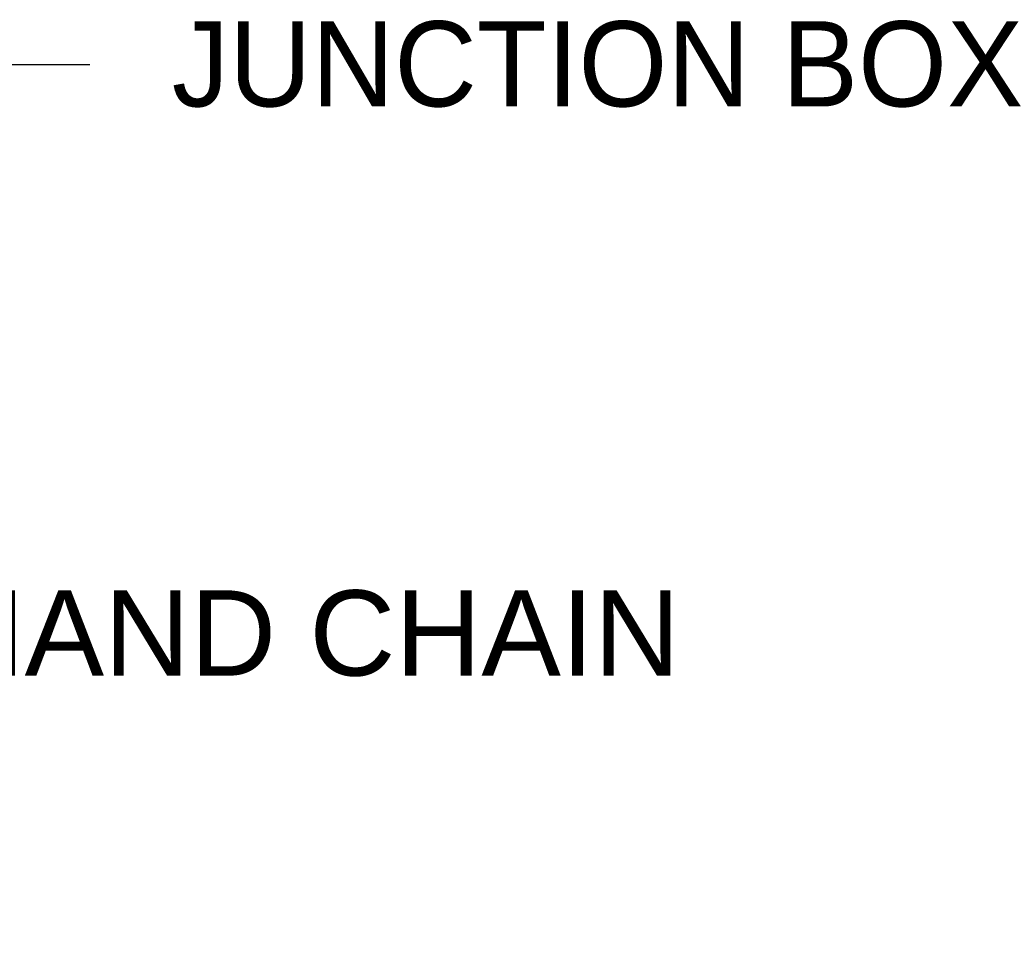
# Model space of a CAD drawing. Header units: inches. Extents: x 170 to 312, y 215 to 248.
# Tile 50 of 135: x 182.36 to 183.45, y 243.34 to 244.37. Entities that reach past the tile are written whole.
import ezdxf
from ezdxf import colors
from ezdxf.entities.mleader import LeaderData, LeaderLine
from ezdxf.math import Vec2, Vec3

# ---------------------------------------------------------------- set-up
doc = ezdxf.new("R2010")
doc.units = ezdxf.units.IN
doc.header["$LTSCALE"] = 0.25
doc.header["$MEASUREMENT"] = 0
doc.layers.add('ANNOTATIONS', color=1, linetype='Continuous')
doc.styles.add('ARIAL', font='arial.ttf', dxfattribs={"height": 0.09375})

msp = doc.modelspace()

# ---------------------------------------------------------------- leaders
at = {"layer": 'ANNOTATIONS'}
ml = msp.add_multileader_mtext('Standard', dxfattribs=at)
ml.set_content('JUNCTION BOX', color=256, style='ARIAL')
ml.set_leader_properties()
ml.build(insert=Vec2(0, 0))
ml.multileader.update_dxf_attribs({"dogleg_length": 0.36, "arrow_head_size": 0.09375})
ctx = ml.context
ctx.base_point, ctx.char_height, ctx.arrow_head_size, ctx.landing_gap_size, ctx.plane_origin = Vec3(182.4401, 244.31708), 0.09375, 0.09375, 0.09, Vec3(181.65506, 243.88385)
notes = []
notes.append((ctx, [(0, (1, 1, 0), (182.34214, 244.31708), (1, 0), 0.09796, [(0, [(181.97788, 244.09345)], 0, [])])]))
ctx.mtext.insert, ctx.mtext.flow_direction = Vec3(182.5301, 244.36476), 5
ml = msp.add_multileader_mtext('Standard', dxfattribs=at)
ml.set_content('HAND CHAIN', color=256, style='ARIAL')
ml.set_leader_properties()
ml.build(insert=Vec2(0, 0))
ml.multileader.update_dxf_attribs({"dogleg_length": 0.36, "arrow_head_size": 0.09375})
ctx = ml.context
ctx.base_point, ctx.char_height, ctx.arrow_head_size, ctx.landing_gap_size, ctx.plane_origin = Vec3(182.18382, 243.69133), 0.09375, 0.09375, 0.09, Vec3(181.39879, 243.2581)
notes.append((ctx, [(0, (1, 1, 0), (182.08587, 243.69133), (1, 0), 0.09796, [(0, [(181.32601, 243.34103)], 0, [])])]))
ctx.mtext.insert, ctx.mtext.flow_direction = Vec3(182.27382, 243.73901), 5
for ctx, leaders in notes:
    for number, flags, end, landing, length, lines in leaders:
        leader = LeaderData()
        leader.index, (leader.has_last_leader_line, leader.has_dogleg_vector, leader.attachment_direction) = number, flags
        leader.last_leader_point, leader.dogleg_vector, leader.dogleg_length = Vec3(end), Vec3(landing), length
        for number, points, colour, breaks in lines:
            line = LeaderLine()
            line.index, line.vertices, line.color, line.breaks = number, Vec3.list(points), colors.encode_raw_color(colour), breaks
            leader.lines.append(line)
        ctx.leaders.append(leader)

doc.saveas('drawing.dxf')
